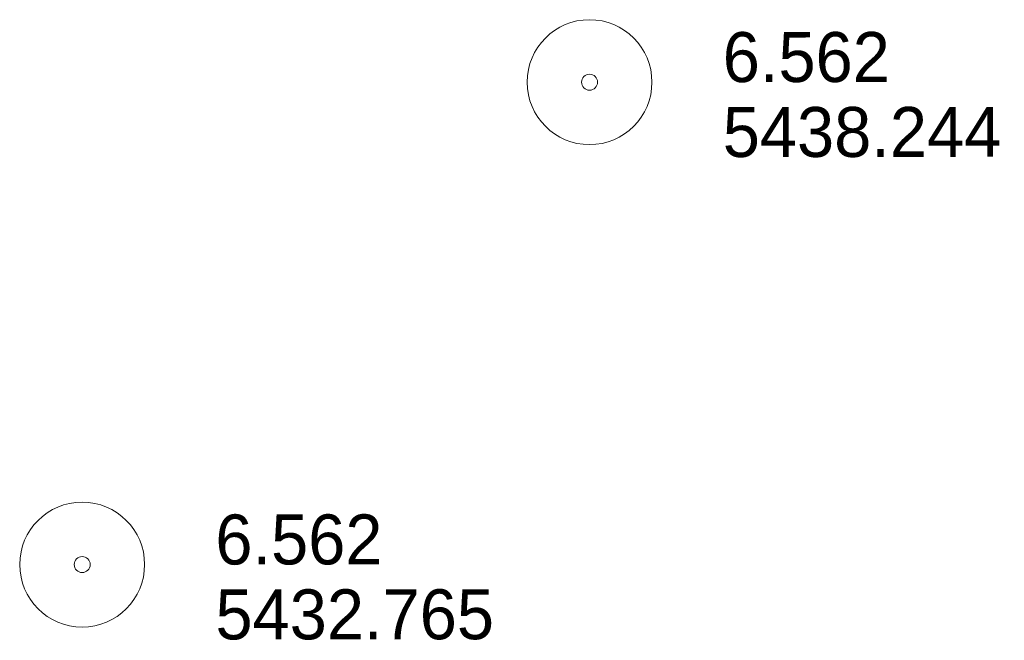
# Model space of a CAD drawing. Header units: feet. Extents: x 190725 to 192960, y 272700 to 273764.
# Tile 4 of 4: x 192716 to 192835, y 273631 to 273706. Entities that reach past the tile are written whole.
import ezdxf

# ---------------------------------------------------------------- set-up
doc = ezdxf.new("R2010")
doc.units = ezdxf.units.FT
doc.header["$MEASUREMENT"] = 0
doc.layers.add('E_MAP_PassPoints', color=43, linetype='Continuous', lineweight=0)
doc.styles.add('Style-IGR_FONT_0', font='IGR_FONT_0.shx')

# ---------------------------------------------------------------- blocks, each defined once
blk = doc.blocks.new('PP')
at = {"layer": 'E_MAP_PassPoints', "color": 43, "linetype": 'Continuous', "lineweight": 0}
for radius in [7.5, 0.96]:
    blk.add_circle((0, 0), radius, dxfattribs=at)

msp = doc.modelspace()

# ---------------------------------------------------------------- block references
at = {"layer": 'E_MAP_PassPoints', "color": 43, "linetype": 'Continuous', "lineweight": 0, "xscale": 1.00000025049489, "yscale": 1.00000025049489, "zscale": 1.00000025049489, "rotation": 0.04055431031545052}
for p in [(192784.76, 273698.03), (192723.81, 273640.09)]:
    msp.add_blockref('PP', p, dxfattribs=at)

# ---------------------------------------------------------------- texts
at = {"layer": 'E_MAP_PassPoints', "color": 43, "linetype": 'Continuous', "lineweight": 0, "style": 'Style-IGR_FONT_0'}
for s, p in [('6.562', (192800.76, 273698.04)), ('5438.244', (192800.76, 273689.04)), ('6.562', (192739.81, 273640.1)), ('5432.765', (192739.82, 273631.1))]:
    msp.add_text(s, height=6, rotation=0.0407, dxfattribs=at).set_placement(p)

doc.saveas('drawing.dxf')
